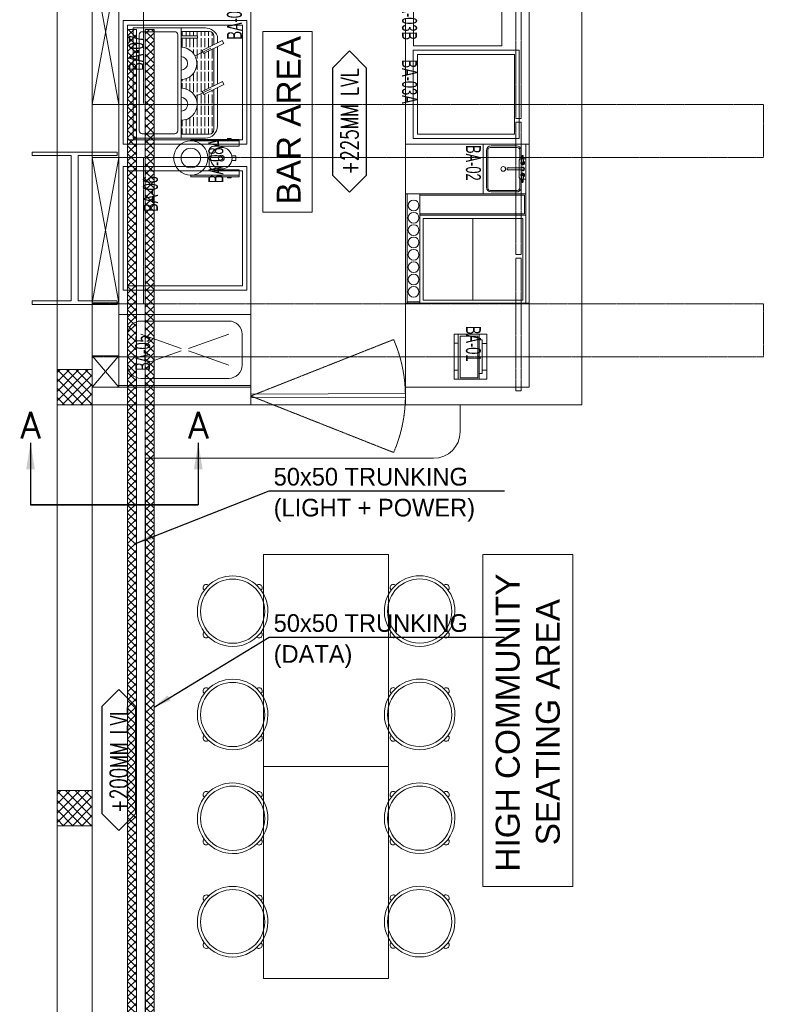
# Model space of a CAD drawing. Header units: millimetres. Extents: x -4747 to 55193, y -3459 to 48388.
# Tile 4 of 35: x -211 to 4034, y 4819 to 10391. Entities that reach past the tile are written whole.
import ezdxf
from ezdxf.enums import TextEntityAlignment as Align

# ---------------------------------------------------------------- set-up
doc = ezdxf.new("R2010")
doc.units = ezdxf.units.MM
doc.header["$MEASUREMENT"] = 0
for name, pattern in [('FP XREF (2)$0$$0$HIDDEN', [0.375, 0.25, -0.125]), ('FP XREF (2)$0$DASHED', [0.75, 0.5, -0.25]), ('FP XREF (2)$0$HIDDEN', [0.375, 0.25, -0.125])]:
    doc.linetypes.add(name, pattern=pattern)
doc.layers.get('0').update_dxf_attribs({"lineweight": 5})
doc.layers.add('A-ANNO-DIMS-30', color=7, linetype='Continuous', lineweight=5)
for name, color, linetype, lineweight, true_color in [('FP XREF (2)$0$a- flr dim 02', 9, 'Continuous', 30, 0x808080), ('FP XREF (2)$0$A-BULKHEAD', 9, 'Continuous', 5, 0x808080), ('FP XREF (2)$0$A-clmn', 9, 'Continuous', 0, 0x808080), ('FP XREF (2)$0$A-GA DIM', 9, 'Continuous', 5, 0x808080), ('FP XREF (2)$0$A-LOOSE FUR.', 9, 'Continuous', 30, 0x808080), ('FP XREF (2)$0$elevation line', 9, 'Continuous', 30, 0x808080), ('FP XREF (2)$0$EQUIP.', 9, 'Continuous', 0, 0x808080), ('FP XREF (2)$0$ND_26_HATCH', 9, 'Continuous', 13, 0x808080), ('FP XREF (2)$0$New Design Furn', 9, 'Continuous', 30, 0x808080), ('M-MEP-ELCT-TRUNKING', 7, 'Continuous', 20, 0x960000)]:
    doc.layers.add(name, color=color, linetype=linetype, lineweight=lineweight, true_color=true_color)
for name, color, linetype, true_color in [('FP XREF (2)$0$A-COUNTER', 9, 'Continuous', 0x808080), ('FP XREF (2)$0$A-Digital Display', 9, 'Continuous', 0x808080), ('FP XREF (2)$0$A-DOWN LIG', 9, 'Continuous', 0x808080), ('FP XREF (2)$0$A-EQUIP', 9, 'Continuous', 0x808080), ('FP XREF (2)$0$Column', 9, 'Continuous', 0x808080), ('FP XREF (2)$0$New-Design-Equipment', 9, 'Continuous', 0x808080), ('FP XREF (2)$0$T-TagsWndw', 9, 'Continuous', 0x808080), ('FP XREF (2)$0$Z-AT_Text', 9, 'Continuous', 0x808080)]:
    doc.layers.add(name, color=color, linetype=linetype, true_color=true_color)
doc.styles.add('FP XREF (2)$0$MtXpl_Arial_Narrow', font='arialn.ttf')
doc.styles.add('FP XREF (2)$0$SSP_Note', font='romans.shx', dxfattribs={"width": 0.8})
doc.styles.add('FP XREF (2)$0$SSP_Title', font='arial.ttf')
doc.styles.add('Oswald Light', font='txt')
doc.styles.get("Standard").update_dxf_attribs({"font": 'romans.shx'})
doc.dimstyles.new('MDS-50', dxfattribs={"dimtxt": 100, "dimasz": 100, "dimexe": 50, "dimexo": 50, "dimgap": 25, "dimtad": 1, "dimdec": 0, "dimtxsty": 'Oswald Light', "dimcen": 0, "dimdle": 1.5875, "dimazin": 0, "dimtfac": 1, "dimtdec": 0, "dimtix": 1, "dimtmove": 0, "dimatfit": 0, "dimfxl": 1, "dimfrac": 2, "dimtolj": 1, "dimarcsym": 0})

# ---------------------------------------------------------------- blocks, each defined once
blk = doc.blocks.new('FP XREF (2)$0$SSP_Tag_Wndw')
at = {"layer": 'FP XREF (2)$0$T-TagsWndw'}
for p, q in [((-5.5, 1.75), (-7.25, 0)), ((5.5, 1.75), (-5.5, 1.75)), ((7.25, 0), (5.5, 1.75)), ((-7.25, 0), (-5.5, -1.75)), ((5.5, -1.75), (7.25, 0)), ((-5.5, -1.75), (5.5, -1.75))]:
    blk.add_line(p, q, dxfattribs=at)
at = {"layer": 'FP XREF (2)$0$T-TagsWndw', "style": 'FP XREF (2)$0$SSP_Note', "width": 0.8}
blk.add_attdef('WndwNo', text='', height=1.8, dxfattribs=at).set_placement((0, 0), align=Align.MIDDLE_CENTER)
blk = doc.blocks.new('FP XREF (2)')
at = {"layer": 'FP XREF (2)$0$a- flr dim 02', "color": 8, "lineweight": 0, "true_color": 0x808080}
for p, q in [((200, 4520), (200, 8211.4)), ((200, 8211.4), (948, 8211.4)), ((948, 8211.4), (2283, 8211.4)), ((2283, 8211.4), (2283, 8059.4)), ((2133, 7909.4), (502, 7909.4)), ((502, 7909.4), (502, 4520))]:
    blk.add_line(p, q, dxfattribs=at)
blk.add_arc((2133, 8059.4), 150, 270, 0, dxfattribs=at)
at = {"layer": 'FP XREF (2)$0$A-BULKHEAD', "color": 8, "linetype": 'FP XREF (2)$0$$0$HIDDEN', "lineweight": 0, "ltscale": 3, "true_color": 0x808080}
for p, q in [((200, 10734), (200, 9916)), ((490, 10734), (490, 9916)), ((200, 9911), (4000.4, 9911)), ((200, 9611), (200, 9911)), ((4000.4, 9911), (4000.4, 9611)), ((4000.4, 9611), (200, 9611)), ((200, 9611), (200, 8783)), ((490, 9611), (490, 8783)), ((200, 8783), (4000.4, 8783)), ((200, 8483), (200, 8783)), ((4000.4, 8783), (4000.4, 8483)), ((4000.4, 8483), (200, 8483))]:
    blk.add_line(p, q, dxfattribs=at)
at = {"layer": 'FP XREF (2)$0$A-clmn', "color": 8, "lineweight": 0, "true_color": 0x808080}
for p, q in [((0, 13480), (0, 0)), ((200, 13480), (200, 200)), ((200, 8411.4), (0, 8411.4)), ((0, 8411.4), (0, 8211.4)), ((200, 8211.4), (200, 8411.4)), ((0, 8211.4), (200, 8211.4)), ((200, 6030), (0, 6030)), ((0, 6030), (0, 5830)), ((200, 5830), (200, 6030)), ((0, 5830), (200, 5830))]:
    blk.add_line(p, q, dxfattribs=at)
at = {"layer": 'FP XREF (2)$0$A-COUNTER', "color": 8, "lineweight": 0, "true_color": 0x808080}
for p, q in [((2673.5, 10661.2), (2673.5, 8311.4)), ((2973, 10661.2), (2973, 8311.4)), ((1098, 8311.4), (200, 8311.4)), ((1098, 8311.4), (1098, 8211.4)), ((1973, 8311.4), (2673.5, 8311.4)), ((1973, 8311.4), (1973, 8211.4)), ((2973, 8311.4), (2973, 8211.4)), ((1972.9, 8274.8, 0), (1098, 8271.7)), ((1973, 8254.8, 0), (1098, 8251.7)), ((200, 8211.4), (1098, 8211.4)), ((1973, 8211.4), (2973, 8211.4))]:
    blk.add_line(p, q, dxfattribs=at)
at = {"layer": 'FP XREF (2)$0$A-COUNTER', "color": 8, "linetype": 'FP XREF (2)$0$DASHED', "lineweight": 0, "true_color": 0x808080}
for q in [(1906.4, 8581, 0), (1906.4, 7941.8, 0)]:
    blk.add_line((1098, 8261.4), q, dxfattribs=at)
blk.add_arc((1173, 8261.4), 800, 336.456, 23.544, dxfattribs=at)
at = {"layer": 'FP XREF (2)$0$A-Digital Display', "color": 8, "linetype": 'FP XREF (2)$0$HIDDEN', "lineweight": 0, "ltscale": 3, "true_color": 0x808080}
for p, q in [((2598, 9831.3), (2598, 10581.3)), ((2628, 10581.3), (2628, 9831.3)), ((2628, 9831.3), (2598, 9831.3)), ((2598, 9061.3), (2598, 9811.3)), ((2598, 9811.3), (2628, 9811.3)), ((2628, 9811.3), (2628, 9061.3)), ((2628, 9061.3), (2598, 9061.3)), ((2598, 8291.3), (2598, 9041.3)), ((2598, 9041.3), (2628, 9041.3)), ((2628, 9041.3), (2628, 8291.3)), ((2628, 8291.3), (2598, 8291.3))]:
    blk.add_line(p, q, dxfattribs=at)
at = {"layer": 'FP XREF (2)$0$A-DOWN LIG', "color": 8, "lineweight": 0, "true_color": 0x808080}
for p, q in [((350, 9911), (200, 9911)), ((200, 9911), (200, 9611)), ((350, 9611), (350, 9911)), ((200, 9611), (350, 9611)), ((350, 8788), (200, 8788)), ((200, 8788), (200, 8488)), ((350, 8488), (350, 8788)), ((200, 8488), (350, 8488))]:
    blk.add_line(p, q, dxfattribs=at)
at = {"layer": 'FP XREF (2)$0$A-EQUIP', "color": 8, "lineweight": 0, "true_color": 0x808080}
for p, q in [((2019.8, 10243.2), (2019.8, 10593.2)), ((2519.8, 10593.2), (2519.8, 10243.2)), ((350, 8311.4), (350, 10553.6)), ((1098, 10553.6), (1098, 8311.4)), ((375, 9685.8), (375, 10385.8)), ((375, 10385.8), (1075, 10385.8)), ((1075, 10385.8), (1075, 9685.8)), ((1973, 10396.2), (1973, 8311.4)), ((400, 9710.8), (400, 10360.8)), ((400, 10360.8), (1050, 10360.8)), ((1050, 10360.8), (1050, 9710.8)), ((2016.8, 9718.2), (2016.8, 10218.2)), ((2016.8, 10218.2), (2616.8, 10218.2)), ((2519.8, 10243.2), (2019.8, 10243.2)), ((2616.8, 10218.2), (2616.8, 9718.2)), ((2041.8, 9743.2), (2041.8, 10193.2)), ((2041.8, 10193.2), (2591.8, 10193.2)), ((2591.8, 10193.2), (2591.8, 9743.2)), ((1050, 9710.8), (400, 9710.8)), ((2616.8, 9718.2), (2016.8, 9718.2)), ((2591.8, 9743.2), (2041.8, 9743.2)), ((1075, 9685.8), (375, 9685.8)), ((375, 8860.8), (375, 9560.8)), ((375, 9560.8), (1075, 9560.8)), ((400, 8885.8), (400, 9535.8)), ((400, 9535.8), (1050, 9535.8)), ((1050, 9535.8), (1050, 8885.8)), ((1075, 9560.8), (1075, 8860.8)), ((1075, 8860.8), (375, 8860.8)), ((1050, 8885.8), (400, 8885.8)), ((350, 8722.8), (1098, 8722.8)), ((350, 8321.4), (350, 8722.8)), ((1098, 8722.8), (1098, 8321.4)), ((475, 8685.8), (973, 8685.8)), ((400, 8436.4), (400, 8610.8)), ((475, 8610.8), (703.4, 8530.8)), ((744.6, 8530.8), (973, 8610.8)), ((1048, 8610.8), (1048, 8436.4)), ((475, 8436.4), (703.4, 8516.4)), ((744.6, 8516.4), (973, 8436.4)), ((973, 8361.4), (475, 8361.4)), ((1098, 8321.4), (350, 8321.4)), ((1098, 8311.4), (350, 8311.4))]:
    blk.add_line(p, q, dxfattribs=at)
for centre, start, end in [((475, 8610.8), 90, 180), ((973, 8610.8), 0, 90), ((475, 8436.4), 180, 270), ((973, 8436.4), 270, 0)]:
    blk.add_arc(centre, 75, start, end, dxfattribs=at)
at = {"layer": 'FP XREF (2)$0$A-GA DIM', "color": 8, "lineweight": 0, "true_color": 0x808080}
blk.add_line((1098, 8211.4), (1973, 8211.4), dxfattribs=at)
at = {"layer": 'FP XREF (2)$0$A-LOOSE FUR.', "color": 8, "lineweight": 0, "true_color": 0x808080}
for p, q in [((1170.4, 7364.5), (1878.3, 7364.5)), ((1170.4, 6164.5), (1170.4, 7364.5)), ((1878.3, 7364.5), (1878.3, 6164.5)), ((1170.4, 6164.7), (1878.3, 6164.7)), ((1170.4, 4964.7), (1170.4, 6164.7)), ((1878.3, 6164.5), (1170.4, 6164.5)), ((1878.3, 6164.7), (1878.3, 4964.7)), ((1878.3, 4964.7), (1170.4, 4964.7))]:
    blk.add_line(p, q, dxfattribs=at)
at = {"layer": 'FP XREF (2)$0$Column', "color": 8, "lineweight": 0, "true_color": 0x808080}
for p, q in [((-140.5, 9621.8), (-140.5, 9641.8)), ((-140.5, 9641.8), (340.5, 9641.8)), ((340.5, 9641.8), (340.5, 9621.8)), ((80.5, 9621.8), (-140.5, 9621.8)), ((80.5, 8799.8), (80.5, 9621.8)), ((340.5, 9621.8), (119.5, 9621.8)), ((119.5, 9621.8), (119.5, 8799.8)), ((-140.5, 8779.8), (-140.5, 8799.8)), ((-140.5, 8799.8), (80.5, 8799.8)), ((340.5, 8779.8), (-140.5, 8779.8)), ((119.5, 8799.8), (340.5, 8799.8)), ((340.5, 8799.8), (340.5, 8779.8))]:
    blk.add_line(p, q, dxfattribs=at)
at = {"layer": 'FP XREF (2)$0$elevation line', "color": 8, "lineweight": 0, "true_color": 0x808080}
for p, q in [((350, 10734), (200, 9911)), ((200, 10734), (350, 9911)), ((350, 9611), (200, 8788)), ((200, 9611), (350, 8788)), ((350, 8488), (200, 8311.4)), ((200, 8488), (350, 8311.4))]:
    blk.add_line(p, q, dxfattribs=at)
at = {"layer": 'FP XREF (2)$0$EQUIP.', "color": 8, "lineweight": 0, "true_color": 0x808080}
for p, q in [((1973.5, 8786.4), (1973.5, 9686.4)), ((1973.5, 9686.4), (2673.5, 9686.4)), ((2673.5, 9686.4), (1973.5, 9686.4)), ((1973.5, 8786.4), (1973.5, 9686.4)), ((1973.5, 9686.4), (2673.5, 9686.4)), ((2414.3, 9406.4), (2414.3, 9686.4)), ((2431.8, 9650.1), (2431.8, 9442.7)), ((2440.8, 9438.3), (2440.8, 9654.5)), ((2454.1, 9667.9), (2607, 9667.9)), ((2602.6, 9676.8), (2458.5, 9676.8)), ((2620.4, 9653.5), (2620.4, 9654.5)), ((2620.4, 9654.5), (2620.4, 9601)), ((2628.6, 9656.1), (2628.6, 9603.6)), ((2656, 8786.4), (2656, 9686.4)), ((2673.5, 9686.4), (2673.5, 8786.4)), ((2673.5, 9686.4), (2673.5, 8786.4)), ((1973.5, 8916.4), (1973.5, 9616.4)), ((2618.1, 9595.3), (2618.1, 9517.3)), ((2633.6, 9603.6), (2626.4, 9603.6)), ((2626.9, 9584.6), (2633.4, 9576.8)), ((2634.6, 9620.8), (2632.3, 9579.9)), ((2637.7, 9622.5), (2636.4, 9622.5)), ((2639.5, 9620.8), (2641.8, 9579.9)), ((2656, 9603.6), (2640.5, 9603.6)), ((2647.7, 9603.6), (2640.5, 9603.6)), ((2647.2, 9584.6), (2640.7, 9576.8)), ((2637.1, 9552.3), (2555, 9552.3)), ((2637.1, 9540.5), (2555, 9540.5)), ((2618.1, 9540.5), (2618.1, 9497.5)), ((2620.4, 9439.3), (2620.4, 9491.8)), ((2633.6, 9489.2), (2626.4, 9489.2)), ((2626.9, 9508.2), (2633.4, 9516)), ((2628.6, 9436.7), (2628.6, 9489.2)), ((2634.6, 9472), (2632.3, 9512.9)), ((2639.5, 9472), (2641.8, 9512.9)), ((2656, 9489.2), (2640.5, 9489.2)), ((2647.2, 9508.2), (2640.7, 9516)), ((2607, 9424.9), (2454.1, 9424.9)), ((2620.4, 9438.3), (2620.4, 9439.3)), ((2637.7, 9470.3), (2636.4, 9470.3)), ((2656, 9406.4), (1973.5, 9406.4)), ((1983.8, 8786.4), (1983.8, 9406.4)), ((2055.6, 8786.4), (2055.6, 9406.4)), ((2055.6, 9406.4), (2055.6, 9283.9)), ((2656, 9406.4), (2055.6, 9406.4)), ((2055.6, 9397.7), (2055.6, 9292.7)), ((2647.2, 9397.7), (2055.6, 9397.7)), ((2458.5, 9416), (2602.6, 9416)), ((2647.2, 9292.7), (2647.2, 9397.7)), ((2656, 9283.9), (2656, 9406.4)), ((2055.6, 9292.7), (2647.2, 9292.7)), ((2656, 9283.9), (2055.6, 9283.9)), ((2055.6, 9283.9), (2656, 9283.9)), ((2073.1, 9266.4), (2073.1, 8803.9)), ((2638.5, 9266.4), (2073.1, 9266.4)), ((2355.8, 9266.4), (2355.8, 8803.9)), ((2638.5, 8803.9), (2638.5, 9266.4)), ((2073.1, 8803.9), (2638.5, 8803.9)), ((2673.5, 8786.4), (1973.5, 8786.4)), ((2673.5, 8786.4), (1973.5, 8786.4)), ((2055.6, 8795.2), (1983.8, 8795.2))]:
    blk.add_line(p, q, dxfattribs=at)
for centre, radius in [((2637.1, 9579.9), 4.14), ((2527.1, 9546.4), 13.3), ((2637.1, 9512.9), 4.14), ((2019.5, 9339.8), 30.5), ((2019.5, 9270), 30.5), ((2019.5, 9200.2), 30.5), ((2019.5, 9130.3), 30.5), ((2019.5, 9060.5), 30.5), ((2019.5, 8990.6), 30.5), ((2019.5, 8920.8), 30.5), ((2019.5, 8851), 30.5)]:
    blk.add_circle(centre, radius, dxfattribs=at)
for centre, radius, start, end in [((2458.5, 9650.1), 26.7, 90, 180), ((2454.1, 9654.5), 13.3, 90, 180), ((2602.6, 9650.1), 26.7, 12.9652, 90), ((2607, 9654.5), 13.3, 0, 90), ((2626.4, 9595.3), 8.29, 90, 180), ((2637.1, 9579.9), 11.2, 111.6803, 68.3197), ((2637.1, 9579.9), 10.1, 158.2704, 21.7296), ((2636.4, 9620.7), 1.78, 90, 176.8202), ((2637.7, 9620.7), 1.78, 3.1798, 90), ((2555, 9546.4), 7.69, 50.2849, 309.7151), ((2555, 9546.4), 5.92, 90, 270), ((2637.1, 9546.4), 11.2, 211.7569, 148.2431), ((2637.1, 9546.4), 10.1, 216.0319, 143.9681), ((2637.1, 9579.9), 7.1, 172.0082, 7.9918), ((2637.1, 9579.9), 4.73, 173.6403, 6.3597), ((2637.1, 9546.4), 7.1, 236.4427, 123.5573), ((2637.1, 9546.4), 5.92, 270, 90), ((2626.4, 9497.5), 8.29, 180, 270), ((2637.1, 9512.9), 11.2, 291.6803, 248.3197), ((2637.1, 9512.9), 10.1, 338.2704, 201.7296), ((2637.1, 9512.9), 7.1, 352.0082, 187.9918), ((2637.1, 9512.9), 4.73, 353.6403, 186.3597), ((2458.5, 9442.7), 26.7, 180, 270), ((2454.1, 9438.3), 13.3, 180, 270), ((2602.6, 9442.7), 26.7, 270, 347.0348), ((2607, 9438.3), 13.3, 270, 0), ((2636.4, 9472.1), 1.78, 183.1798, 270), ((2637.7, 9472.1), 1.78, 270, 356.8202)]:
    blk.add_arc(centre, radius, start, end, dxfattribs=at)
at = {"layer": 'FP XREF (2)$0$ND_26_HATCH', "color": 8, "linetype": 'Continuous', "lineweight": 0, "true_color": 0x808080}
for p, q in [((0, 8394), (17.4, 8411.4)), ((0, 8340.9), (70.5, 8411.4)), ((0, 8287.9), (123.5, 8411.4)), ((0, 8234.9), (176.5, 8411.4)), ((148, 8211.4), (0, 8359.4)), ((200, 8212.5), (1.1, 8411.4)), ((29.6, 8211.4), (200, 8381.8)), ((200, 8265.5), (54.1, 8411.4)), ((200, 8318.5), (107.1, 8411.4)), ((200, 8371.6), (160.2, 8411.4)), ((95, 8211.4), (0, 8306.4)), ((82.6, 8211.4), (200, 8328.8)), ((42, 8211.4), (0, 8253.4)), ((135.6, 8211.4), (200, 8275.8)), ((188.7, 8211.4), (200, 8222.7)), ((0, 6007.5), (22.5, 6030)), ((0, 5954.5), (75.5, 6030)), ((0, 5901.4), (128.6, 6030)), ((0, 5848.4), (181.6, 6030)), ((196, 5830), (0, 6026)), ((200, 5879), (49, 6030)), ((200, 5932), (102, 6030)), ((200, 5985.1), (155.1, 6030)), ((142.9, 5830), (0, 5972.9)), ((34.6, 5830), (200, 5995.4)), ((89.9, 5830), (0, 5919.9)), ((87.7, 5830), (200, 5942.3)), ((36.9, 5830), (0, 5866.9)), ((140.7, 5830), (200, 5889.3)), ((193.7, 5830), (200, 5836.3))]:
    blk.add_line(p, q, dxfattribs=at)
at = {"layer": 'FP XREF (2)$0$New Design Furn', "color": 8, "lineweight": 0, "true_color": 0x808080, "extrusion": (-8.16355e-49, -1.29875e-40, -1)}
for centre, radius, start, end in [((-994.8, 7043.8), 200, 0.0611, 180.0611), ((-2053.9, 7044.2), 200, 0.0611, 180.0611), ((-994.8, 7043.8), 181.8, 0.0611, 180.0611), ((-845.7, 7177.1), 18.2, 309.1815, 134.392), ((-1144.2, 7176.7), 18.2, 45.7302, 230.9407), ((-2053.9, 7044.2), 181.8, 0.0611, 180.0611), ((-1904.8, 7177.5), 18.2, 309.1815, 134.392), ((-2203.3, 7177.2), 18.2, 45.7302, 230.9407), ((-994.8, 7043.8), 200, 180.0611, 0.0611), ((-994.8, 7043.8), 181.8, 180.0611, 0.0611), ((-2053.9, 7044.2), 200, 180.0611, 0.0611), ((-2053.9, 7044.2), 181.8, 180.0611, 0.0611), ((-845.4, 6910.8), 18.2, 225.7302, 50.9407), ((-1143.9, 6910.5), 18.2, 129.1815, 314.392), ((-1904.5, 6911.3), 18.2, 225.7302, 50.9407), ((-2203.1, 6911), 18.2, 129.1815, 314.392), ((-994.8, 6459.1), 200, 0.0611, 180.0611), ((-994.8, 6459.1), 181.8, 0.0611, 180.0611), ((-2053.9, 6459.5), 200, 0.0611, 180.0611), ((-2053.9, 6459.5), 181.8, 0.0611, 180.0611), ((-845.7, 6592.3), 18.2, 309.1815, 134.392), ((-1144.2, 6592), 18.2, 45.7302, 230.9407), ((-1904.8, 6592.8), 18.2, 309.1815, 134.392), ((-2203.3, 6592.4), 18.2, 45.7302, 230.9407), ((-994.8, 6459.1), 200, 180.0611, 0.0611), ((-994.8, 6459.1), 181.8, 180.0611, 0.0611), ((-2053.9, 6459.5), 200, 180.0611, 0.0611), ((-2053.9, 6459.5), 181.8, 180.0611, 0.0611), ((-845.4, 6326.1), 18.2, 225.7302, 50.9407), ((-1143.9, 6325.8), 18.2, 129.1815, 314.392), ((-1904.5, 6326.5), 18.2, 225.7302, 50.9407), ((-2203.1, 6326.2), 18.2, 129.1815, 314.392), ((-994.8, 5871.8), 200, 0.0611, 180.0611), ((-2053.9, 5872.3), 200, 0.0611, 180.0611), ((-994.8, 5871.8), 181.8, 0.0611, 180.0611), ((-845.7, 6005.1), 18.2, 309.1815, 134.392), ((-1144.2, 6004.8), 18.2, 45.7302, 230.9407), ((-2053.9, 5872.3), 181.8, 0.0611, 180.0611), ((-1904.8, 6005.5), 18.2, 309.1815, 134.392), ((-2203.3, 6005.2), 18.2, 45.7302, 230.9407), ((-994.8, 5871.8), 200, 180.0611, 0.0611), ((-994.8, 5871.8), 181.8, 180.0611, 0.0611), ((-2053.9, 5872.3), 200, 180.0611, 0.0611), ((-2053.9, 5872.3), 181.8, 180.0611, 0.0611), ((-845.4, 5738.9), 18.2, 225.7302, 50.9407), ((-1143.9, 5738.6), 18.2, 129.1815, 314.392), ((-1904.5, 5739.3), 18.2, 225.7302, 50.9407), ((-2203.1, 5739), 18.2, 129.1815, 314.392), ((-994.8, 5286.6), 200, 0.0611, 180.0611), ((-994.8, 5286.6), 181.8, 0.0611, 180.0611), ((-2053.9, 5287), 200, 0.0611, 180.0611), ((-2053.9, 5287), 181.8, 0.0611, 180.0611), ((-845.7, 5419.9), 18.2, 309.1815, 134.392), ((-1144.2, 5419.5), 18.2, 45.7302, 230.9407), ((-1904.8, 5420.3), 18.2, 309.1815, 134.392), ((-2203.3, 5420), 18.2, 45.7302, 230.9407), ((-994.8, 5286.6), 200, 180.0611, 0.0611), ((-994.8, 5286.6), 181.8, 180.0611, 0.0611), ((-2053.9, 5287), 200, 180.0611, 0.0611), ((-2053.9, 5287), 181.8, 180.0611, 0.0611), ((-845.4, 5153.6), 18.2, 225.7302, 50.9407), ((-1143.9, 5153.3), 18.2, 129.1815, 314.392), ((-1904.5, 5154.1), 18.2, 225.7302, 50.9407), ((-2203.1, 5153.7), 18.2, 129.1815, 314.392)]:
    blk.add_arc(centre, radius, start, end, dxfattribs=at)
at = {"layer": 'FP XREF (2)$0$New-Design-Equipment', "color": 8, "lineweight": 0, "ltscale": 0.02, "true_color": 0x808080}
for p, q in [((840.2, 10344.4), (431.3, 10344.4)), ((431.3, 10344.4), (431.3, 9721)), ((482.8, 10322.9), (667.2, 10322.9)), ((703, 9721), (703, 10344.4)), ((703, 10324.8), (862.5, 10324.8)), ((465.8, 9762.9), (465.8, 10305.8)), ((684.3, 10305.8), (684.3, 9762.9)), ((703, 10286.5), (703, 10299.6)), ((703, 10299.6), (796.6, 10299.6)), ((796.6, 10286.5), (703, 10286.5)), ((796.6, 10299.6), (796.6, 10286.5)), ((821.5, 10216.3), (935.9, 10272.7)), ((944.4, 10255.6), (829.9, 10199.2)), ((888.1, 10299.3), (888.1, 10249.1)), ((908.3, 10259.1), (908.3, 10298.5)), ((908.3, 10259.1), (908.3, 10298.5)), ((935.9, 10272.7), (944.4, 10255.6)), ((782.1, 10187), (871.3, 10230.4)), ((829.9, 10199.2), (821.5, 10216.3)), ((888.1, 10227.8), (888.1, 10017.5)), ((908.3, 10027.5), (908.3, 10237.8)), ((822.5, 9985.2), (937, 10041.6)), ((937, 10041.6), (945.4, 10024.5)), ((783.1, 9955.9), (872.3, 9999.3)), ((830.9, 9968), (822.5, 9985.2)), ((945.4, 10024.5), (830.9, 9968)), ((888.1, 9996.2), (888.1, 9768.9)), ((908.3, 9789.1), (908.3, 10006.2)), ((431.3, 9721), (840.2, 9721)), ((667.2, 9745.9), (482.8, 9745.9)), ((862.5, 9743.3), (703, 9743.3))]:
    blk.add_line(p, q, dxfattribs=at)
at = {"layer": 'FP XREF (2)$0$New-Design-Equipment', "color": 8, "linetype": 'Continuous', "lineweight": 0, "ltscale": 0.02, "true_color": 0x808080}
for p, q in [((709.3, 10299.6), (709.3, 10324.8)), ((730.6, 10299.6), (730.6, 10324.8)), ((751.8, 10299.6), (751.8, 10324.8)), ((773.1, 10299.6), (773.1, 10324.8)), ((794.4, 10299.6), (794.4, 10324.8)), ((815.7, 10299.4), (815.7, 10324.8)), ((837, 10299.4), (837, 10324.8)), ((858.3, 10299.4), (858.3, 10324.8)), ((879.6, 10299.4), (879.6, 10318.3)), ((709.3, 10235.5), (709.3, 10286.5)), ((730.6, 10235.5), (730.6, 10286.5)), ((751.8, 10235.5), (751.8, 10286.5)), ((773.1, 10235.5), (773.1, 10286.5)), ((794.4, 10235.5), (794.4, 10286.5)), ((815.7, 10235.5), (815.7, 10286.6)), ((837, 10235.5), (837, 10286.6)), ((858.3, 10235.5), (858.3, 10286.6)), ((879.6, 10245), (879.6, 10286.6)), ((751.8, 10219.4), (751.8, 10222.8)), ((773.1, 10199.6), (773.1, 10222.8)), ((794.4, 10193), (794.4, 10222.8)), ((815.7, 10203.4), (815.7, 10222.8)), ((815.7, 10171.6), (815.7, 10203.4)), ((837, 10171.6), (837, 10202.7)), ((858.3, 10171.6), (858.3, 10213.2)), ((879.6, 10171.6), (879.6, 10222.8)), ((794.4, 10171.6), (794.4, 10193)), ((794.4, 10107.8), (794.4, 10158.9)), ((815.7, 10107.8), (815.7, 10158.9)), ((837, 10107.8), (837, 10158.9)), ((858.3, 10107.8), (858.3, 10158.9)), ((879.6, 10107.8), (879.6, 10158.9)), ((773.1, 10043.9), (773.1, 10087.7)), ((794.4, 10043.9), (794.4, 10095)), ((815.7, 10043.9), (815.7, 10095)), ((837, 10043.9), (837, 10095)), ((858.3, 10043.9), (858.3, 10095)), ((879.6, 10043.9), (879.6, 10095)), ((709.3, 10043.9), (709.3, 10052.9)), ((709.3, 10003.3), (709.3, 10031.1)), ((730.6, 10043.9), (730.6, 10057.4)), ((730.6, 9999.1), (730.6, 10031.1)), ((751.8, 10043.9), (751.8, 10067.9)), ((751.8, 9988.9), (751.8, 10031.1)), ((773.1, 9980), (773.1, 10031.1)), ((794.4, 9980), (794.4, 10031.1)), ((815.7, 9980), (815.7, 10031.1)), ((837, 9992.4), (837, 10031.1)), ((858.3, 10002.9), (858.3, 10031.1)), ((879.6, 10013.4), (879.6, 10031.1)), ((858.3, 9980), (858.3, 9981.5)), ((879.6, 9980), (879.6, 9992)), ((794.4, 9961.4), (794.4, 9967.2)), ((794.4, 9916.1), (794.4, 9961.4)), ((815.7, 9916.1), (815.7, 9967.2)), ((837, 9916.1), (837, 9967.2)), ((858.3, 9916.1), (858.3, 9967.2)), ((879.6, 9916.1), (879.6, 9967.2)), ((794.4, 9852.2), (794.4, 9903.3)), ((815.7, 9852.2), (815.7, 9903.3)), ((837, 9852.2), (837, 9903.3)), ((858.3, 9852.2), (858.3, 9903.3)), ((879.6, 9852.2), (879.6, 9903.3)), ((709.3, 9788.3), (709.3, 9821.7)), ((730.6, 9788.3), (730.6, 9826)), ((751.8, 9788.3), (751.8, 9836.1)), ((773.1, 9852.2), (773.1, 9855.3)), ((773.1, 9788.3), (773.1, 9839.4)), ((794.4, 9788.3), (794.4, 9839.4)), ((815.7, 9788.3), (815.7, 9839.4)), ((837, 9788.3), (837, 9839.4)), ((858.3, 9788.3), (858.3, 9839.4)), ((879.6, 9788.3), (879.6, 9839.4)), ((709.3, 9743.3), (709.3, 9775.5)), ((730.6, 9743.3), (730.6, 9775.5)), ((751.8, 9743.3), (751.8, 9775.5)), ((773.1, 9743.3), (773.1, 9775.5)), ((794.4, 9743.3), (794.4, 9775.5)), ((815.7, 9743.3), (815.7, 9775.5)), ((837, 9743.3), (837, 9775.5)), ((858.3, 9743.3), (858.3, 9775.5)), ((879.6, 9749.9), (879.6, 9775.5))]:
    blk.add_line(p, q, dxfattribs=at)
at = {"layer": 'FP XREF (2)$0$New-Design-Equipment', "color": 8, "lineweight": 0, "true_color": 0x808080}
for p, q in [((754, 9705.7, 763.9), (1032.3, 9705.7, 763.9)), ((757.9, 9712.5, 763.9), (1032.3, 9712.5, 763.9)), ((757.9, 9712.5, 763.9), (757.9, 9705.7, 763.9)), ((987, 9718.5, 763.9), (965.7, 9718.5, 763.9)), ((965.7, 9718.5, 763.9), (965.7, 9712.5, 763.9)), ((965.7, 9712.5, 763.9), (987, 9712.5, 763.9)), ((987, 9712.5, 763.9), (987, 9718.5, 763.9)), ((1032.3, 9712.5, 763.9), (1032.3, 9705.7, 763.9)), ((1032.3, 9675.3, 763.9), (1032.3, 9705.7, 763.9)), ((862.5, 9567.8, 763.9), (862.5, 9649.6, 763.9)), ((888.1, 9675.3, 763.9), (1032.3, 9675.3, 763.9)), ((990.7, 9620.3, 763.9), (1013.3, 9620.3, 763.9)), ((990.7, 9594.4, 763.9), (1013.3, 9594.4, 763.9)), ((1013.3, 9594.4, 763.9), (1013.3, 9620.3, 763.9)), ((888.1, 9542.1, 763.9), (1032.3, 9542.1, 763.9)), ((1032.3, 9511.4, 763.9), (1032.3, 9542.1, 763.9)), ((754, 9511.4, 763.9), (1032.3, 9511.4, 763.9)), ((757.9, 9511.3, 763.9), (757.9, 9502.3, 763.9)), ((757.9, 9502.3, 763.9), (1032.3, 9502.3, 763.9)), ((965.7, 9496.3, 763.9), (965.7, 9502.3, 763.9)), ((965.7, 9502.3, 763.9), (987, 9502.3, 763.9)), ((987, 9496.3, 763.9), (965.7, 9496.3, 763.9)), ((987, 9502.3, 763.9), (987, 9496.3, 763.9)), ((1032.3, 9502.3, 763.9), (1032.3, 9511.4, 763.9)), ((2249.3, 8357.2), (2249.3, 8610.7)), ((2249.3, 8610.7), (2434.8, 8610.7)), ((2272.8, 8357.2), (2272.8, 8610.7)), ((2272.8, 8610.7), (2390.4, 8610.7)), ((2283.2, 8365.1), (2283.2, 8600.2)), ((2283.2, 8600.2), (2382.5, 8600.2)), ((2382.5, 8600.2), (2382.5, 8365.1)), ((2390.4, 8610.7), (2390.4, 8357.2)), ((2434.8, 8610.7), (2434.8, 8357.2)), ((2249.3, 8408.2), (2249.3, 8559.7)), ((2249.3, 8559.7), (2272.8, 8559.7)), ((2272.8, 8559.7), (2272.8, 8408.2)), ((2390.4, 8388.6), (2390.4, 8579.3)), ((2390.4, 8579.3), (2408.6, 8579.3)), ((2408.6, 8579.3), (2408.6, 8388.6)), ((2408.6, 8406.9), (2408.6, 8558.4)), ((2408.6, 8558.4), (2434.8, 8558.4)), ((2434.8, 8558.4), (2434.8, 8406.9)), ((2272.8, 8408.2), (2249.3, 8408.2)), ((2382.5, 8365.1), (2283.2, 8365.1)), ((2408.6, 8388.6), (2390.4, 8388.6)), ((2434.8, 8406.9), (2408.6, 8406.9)), ((2434.8, 8357.2), (2249.3, 8357.2)), ((2390.4, 8357.2), (2272.8, 8357.2))]:
    blk.add_line(p, q, dxfattribs=at)
for centre, radius in [((757.9, 9608.5, 763.9), 97.2), ((757.9, 9608.5, 763.9), 55.5), ((930.8, 9607.4, 763.9), 61.2), ((930.8, 9607.4, 763.9), 16.8)]:
    blk.add_circle(centre, radius, dxfattribs=at)
at = {"layer": 'FP XREF (2)$0$New-Design-Equipment', "color": 8, "lineweight": 0, "ltscale": 0.02, "true_color": 0x808080}
for centre, radius, start, end in [((482.8, 10305.8), 17, 90, 180), ((667.2, 10305.8), 17, 0, 90), ((838.1, 10267.7), 76.7, 23.6686, 88.438), ((862.5, 10299.3), 25.6, 0, 90), ((701.3, 10143.6), 91, 270.2401, 90.2401), ((701.3, 10143.6), 38.3, 270.2401, 90.2401), ((702.4, 9912.5), 91, 270.2401, 90.2401), ((702.4, 9912.5), 38.3, 270.2401, 90.2401), ((482.8, 9762.9), 17, 180, 270), ((667.2, 9762.9), 17, 270, 0), ((840.2, 9789.1), 68.1, 270, 0), ((862.5, 9768.9), 25.6, 270, 0)]:
    blk.add_arc(centre, radius, start, end, dxfattribs=at)
at = {"layer": 'FP XREF (2)$0$New-Design-Equipment', "color": 8, "lineweight": 0, "true_color": 0x808080}
for centre, start, end in [((888.1, 9649.6, 763.9), 90, 180), ((888.1, 9567.8, 763.9), 180, 270)]:
    blk.add_arc(centre, 25.7, start, end, dxfattribs=at)
at = {"layer": 'FP XREF (2)$0$Z-AT_Text', "color": 8, "lineweight": 0, "true_color": 0x808080}
for p, q in [((1165.6, 9301.8), (1165.6, 10323.9)), ((1165.6, 10323.9), (1444.8, 10323.9)), ((1444.8, 10323.9), (1444.8, 9301.8)), ((1444.8, 9301.8), (1165.6, 9301.8)), ((2411.7, 5486.6), (2411.7, 7364.5)), ((2411.7, 7364.5), (2921.7, 7364.5)), ((2921.7, 7364.5), (2921.7, 5486.6)), ((2921.7, 5486.6), (2411.7, 5486.6))]:
    blk.add_line(p, q, dxfattribs=at)
at = {"color": 8, "lineweight": 0, "true_color": 0x808080}
ref = blk.add_blockref('FP XREF (2)$0$SSP_Tag_Wndw', (1656.6, 9814.7), dxfattribs=dict(at, xscale=55.05875642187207, yscale=55.05875642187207, zscale=55.05875642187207, rotation=89.99999999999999))
ref.add_attrib('WndwNo', '+225MM LVL', dxfattribs={"layer": 'FP XREF (2)$0$T-TagsWndw', "height": 99.11, "rotation": 90, "style": 'FP XREF (2)$0$SSP_Note', "width": 0.7}).set_placement((1656.6, 9814.7), align=Align.MIDDLE_CENTER)
ref = blk.add_blockref('FP XREF (2)$0$SSP_Tag_Wndw', (350.1, 6202.2), dxfattribs=dict(at, xscale=55.05875642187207, yscale=55.05875642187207, zscale=55.05875642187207, rotation=89.99999999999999))
ref.add_attrib('WndwNo', '+200MM LVL', dxfattribs={"layer": 'FP XREF (2)$0$T-TagsWndw', "height": 99.11, "rotation": 90, "style": 'FP XREF (2)$0$SSP_Note', "width": 0.7}).set_placement((350.1, 6202.2), align=Align.MIDDLE_CENTER)
at = {"layer": 'FP XREF (2)$0$EQUIP.', "color": 8, "lineweight": 0, "true_color": 0x808080, "style": 'FP XREF (2)$0$MtXpl_Arial_Narrow', "width": 0.75}
for s, rotation, p in [('BA-08', 90, (1046.9, 10278.5, 0)), ('BA-03B', 270, (1954.5, 10525.6)), ('BA-07', 90, (490.9, 10101.9, 0)), ('BA-03A', 270, (1954.5, 10165.3)), ('BA-08A', 90, (941.5, 9466.1, 0)), ('BA-02', 270, (2316.1, 9681.8, 0)), ('BA-06', 90, (571.4, 9303.8, 0)), ('BA-01', 270, (2316.1, 8658.3, 0)), ('BA-05', 90, (527.3, 8403.8, 0))]:
    blk.add_text(s, height=84.44, rotation=rotation, dxfattribs=at).set_placement(p)
at = {"layer": 'FP XREF (2)$0$Z-AT_Text', "color": 8, "lineweight": 0, "true_color": 0x808080, "style": 'FP XREF (2)$0$SSP_Title'}
for s, p in [('BAR AREA', (1379.3, 9345.1)), ('HIGH COMMUNITY', (2619.9, 5570.2)), ('SEATING AREA', (2847.2, 5719.1))]:
    blk.add_text(s, height=135, rotation=90, dxfattribs=at).set_placement(p)

msp = doc.modelspace()

# ---------------------------------------------------------------- hatches: boundary and pattern name
at = {"layer": 'M-MEP-ELCT-TRUNKING', "lineweight": 0}
h = msp.add_hatch(dxfattribs=at)
h.set_pattern_fill('ANSI37', color=256, scale=250)
h.paths.add_polyline_path([(12357, 900), (8190, 900), (8190, 329.2), (8140, 329.2), (8140, 950), (12407, 950), (12407, 2618), (14700, 2618), (14700, 9470), (14750, 9470), (14750, 2568), (12457, 2568), (12457, 329.2), (12357, 329.2)])
h.paths.add_polyline_path([(937.5, 300), (3890, 300), (3890, 950), (8090, 950), (8090, 329.2), (8040, 329.2), (8040, 900), (3940, 900), (3940, 250), (937.5, 250)])
h.paths.add_polyline_path([(400, 4820), (400, 10335.8), (450, 10335.8), (450, 4840.7), (450, 4540.7), (450, 2949.3), (450, 2649.3), (450, 300), (837.5, 300), (837.5, 250), (400, 250), (400, 2670), (400, 2970), (400, 4520)])
at = {"layer": 'M-MEP-ELCT-TRUNKING', "lineweight": 0, "true_color": 0x0000ff}
h = msp.add_hatch(dxfattribs=at)
h.set_pattern_fill('ANSI37', color=5, scale=250)
h.paths.add_polyline_path([(12307, 1338.3), (12357, 1338.3), (12357, 1000), (3840, 1000), (3840, 350), (500, 350), (500, 2628.6), (500, 2928.6), (500, 4561.4), (500, 4861.4), (500, 10335.8), (550, 10335.8), (550, 4882.1), (550, 4582.1), (550, 2907.9), (550, 2607.9), (550, 400), (3790, 400), (3790, 1050), (12307, 1050)])
h.paths.add_polyline_path([(12307, 1438.3), (12307, 2718), (14600, 2718), (14600, 9470), (14650, 9470), (14650, 2668), (12357, 2668), (12357, 1438.3)])

# ---------------------------------------------------------------- linework, layer by layer
at = {"color": 6, "true_color": 0xff00ff}
msp.add_lwpolyline([(-140.5, 9641.8), (340.5, 9641.8), (340.5, 9621.8), (119.5, 9621.8), (119.5, 8799.8), (340.5, 8799.8), (340.5, 8779.8), (-140.5, 8779.8), (-140.5, 8799.8), (80.5, 8799.8), (80.5, 9621.8), (-140.5, 9621.8), (-140.5, 9641.8)], dxfattribs=at)
at = {"layer": 'M-MEP-ELCT-TRUNKING'}
msp.add_lwpolyline([(400, 4820), (400, 10335.8), (450, 10335.8), (450, 4840.7), (450, 4540.7), (450, 2949.3), (450, 2649.3), (450, 300), (837.5, 300), (837.5, 250), (400, 250), (400, 2670), (400, 2970), (400, 4520), (400, 4820)], dxfattribs=at)
at = {"layer": 'M-MEP-ELCT-TRUNKING', "color": 5, "true_color": 0x0000ff}
msp.add_lwpolyline([(12307, 1338.3), (12357, 1338.3), (12357, 1000), (3840, 1000), (3840, 350), (500, 350), (500, 2628.6), (500, 2928.6), (500, 4561.4), (500, 4861.4), (500, 10335.8), (550, 10335.8), (550, 4882.1), (550, 4582.1), (550, 2907.9), (550, 2607.9), (550, 400), (3790, 400), (3790, 1050), (12307, 1050)], close=True, dxfattribs=at)

# ---------------------------------------------------------------- block references
msp.add_blockref('FP XREF (2)', (0, 0))

# ---------------------------------------------------------------- texts
at = {"char_height": 150, "attachment_point": 5}
for insert in [(-150, 8096.4), (800, 8096.4)]:
    msp.add_mtext_dynamic_manual_height_columns('A', width=310.606, gutter_width=500, heights=[0], dxfattribs=dict(at, insert=insert))
at = {"layer": 'A-ANNO-DIMS-30', "style": 'Oswald Light'}
for s, p in [('50x50 TRUNKING', (1227.2, 7724.8)), ('(LIGHT + POWER)', (1227.2, 7549.8)), ('50x50 TRUNKING', (1227.2, 6896.7)), ('(DATA)', (1227.2, 6721.7))]:
    msp.add_text(s, height=100, dxfattribs=at).set_placement(p, align=Align.BOTTOM_LEFT)

# ---------------------------------------------------------------- leaders
for points, override in [([(-150, 7996.4), (-150, 7646.4), (800, 7646.4)], {"dimasz": 150, "dimgap": 25, "dimtad": 0}), ([(800, 7996.4), (800, 7646.4), (-150, 7646.4)], {"dimasz": 150, "dimtad": 0}), ([(450, 7429.6), (1202.2, 7724.8), (2533.5, 7724.8)], {"dimgap": 25, "dimtad": 0}), ([(550, 6501.5), (1202.2, 6896.7), (2533.5, 6896.7)], {"dimgap": 25, "dimtad": 0})]:
    msp.add_leader(points, dimstyle='MDS-50', override=override)

doc.saveas('drawing.dxf')
